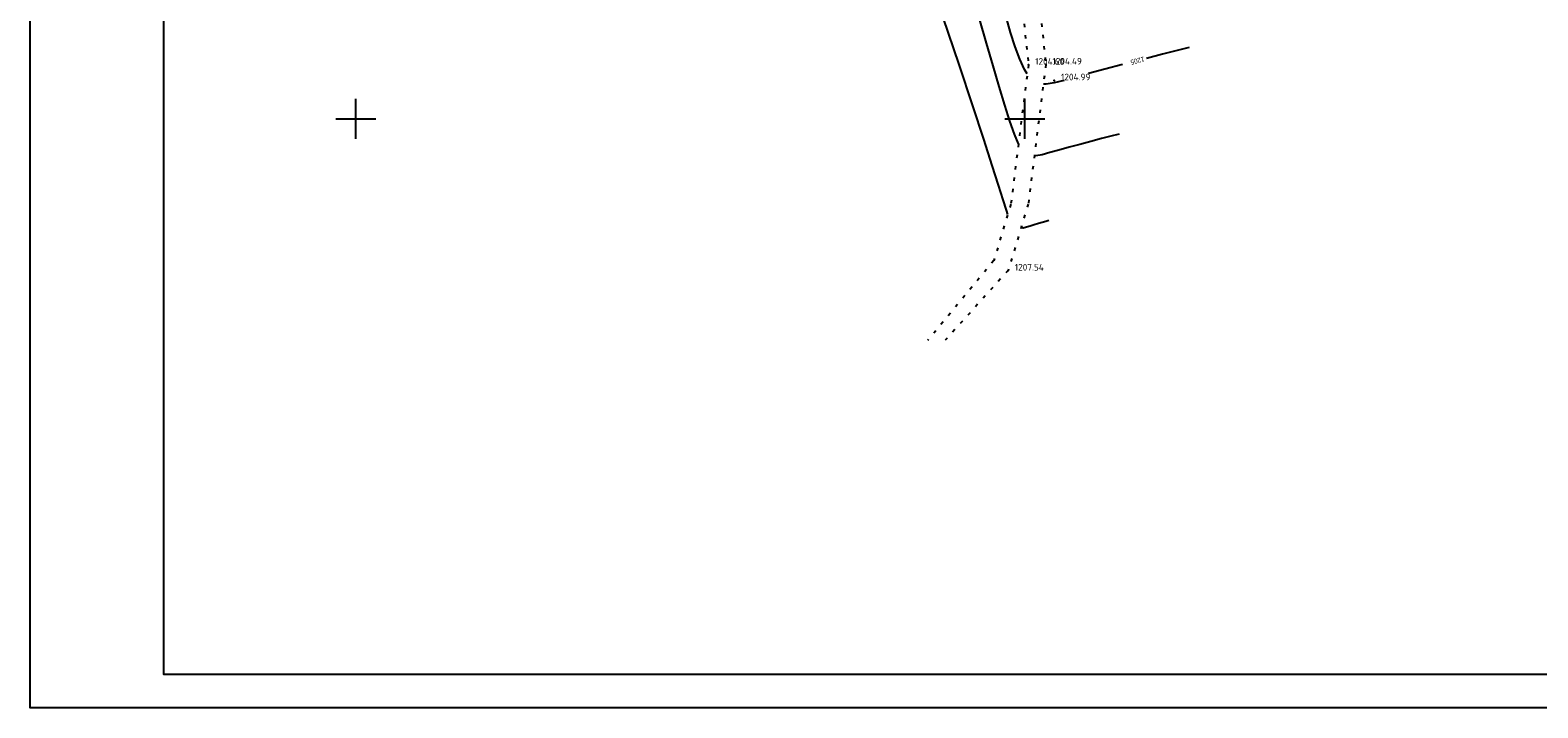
# Model space of a CAD drawing. Extents: x 59851 to 60691, y 39812 to 40109.
# Tile 1 of 10: x 59851 to 60077, y 39812 to 39913. Entities that reach past the tile are written whole.
import ezdxf

# ---------------------------------------------------------------- set-up
doc = ezdxf.new("R2010")
doc.units = 0
doc.header["$MEASUREMENT"] = 0
doc.linetypes.add('CONTI', pattern=[0])
doc.linetypes.add('STROT', pattern=[1.7, 0.5, -1.2])
for name, color, linetype in [('GOR_BDEFAULT', 14, 'CONTI'), ('GORIZDEFAULT', 9, 'CONTI'), ('PI_OTDEFAULT', 13, 'CONTI'), ('PI_TTDEFAULT', 5, 'CONTI'), ('SETKR', 2, 'CONTI')]:
    doc.layers.add(name, color=color, linetype=linetype)
doc.styles.add('SHRFT', font='TXT')
doc.styles.add('СПДС', font='isocpeur.ttf')

# ---------------------------------------------------------------- blocks, each defined once
blk = doc.blocks.new('BL_333')
at = {"color": 0}
for p, q in [((0, -3), (0, 3)), ((-3, 0), (3, 0))]:
    blk.add_line(p, q, dxfattribs=at)

msp = doc.modelspace()

# ---------------------------------------------------------------- linework, layer by layer
at = {"linetype": 'ByBlock'}
msp.add_lwpolyline([(59851.3, 40108.93), (60271.3, 40108.93), (60271.3, 39811.93), (59851.3, 39811.93), (59851.3, 40108.93), (59851.3, 40108.93)], dxfattribs=at)
msp.add_lwpolyline([(59871.3, 40103.93), (60266.3, 40103.93), (60266.3, 39816.93), (59871.3, 39816.93)], close=True, dxfattribs=at)
at = {"linetype": 'STROT', "elevation": 1204.6}
msp.add_lwpolyline([(60009.82, 40038.59), (60009.37, 40038.13), (60001.56, 40025.48), (59997.34, 40008.52), (60000.34, 39995.54), (59995.77, 39977.49), (59996.34, 39961.1), (59995.68, 39945.62), (59998.46, 39927.74), (60000.54, 39908.08), (59997.91, 39887.23), (59995.36, 39878.8), (59985.49, 39866.85)], dxfattribs=at)
at = {"linetype": 'STROT'}
msp.add_lwpolyline([(60011.61, 40037.58), (60004.16, 40025.51), (59999.94, 40008.55), (60002.94, 39995.57), (59997.52, 39977.71), (59998.94, 39961.13), (59998.28, 39945.65), (60001.06, 39927.77), (60003.14, 39908.11), (60000.51, 39887.26), (59997.5, 39877.32), (59988.09, 39866.88)], dxfattribs=at)
at = {"layer": 'GOR_BDEFAULT', "color": 14}
for points in [[(60000.37, 39906.71, 1205), (59999.95, 39907.39, 1205), (59999.27, 39908.91, 1205), (59998.57, 39910.78, 1205), (59997.88, 39912.91, 1205), (59997.19, 39915.22, 1205), (59996.52, 39917.6, 1205), (59995.89, 39919.98, 1205), (59995.28, 39922.26, 1205), (59994.73, 39924.36, 1205), (59994.22, 39926.27, 1205), (59993.76, 39928, 1205), (59993.34, 39929.55, 1205), (59992.97, 39930.91, 1205), (59992.64, 39932.1, 1205), (59992.36, 39933.12, 1205), (59992.14, 39933.94, 1205), (59991.94, 39934.63, 1205), (59991.78, 39935.22, 1205), (59991.64, 39935.75, 1205), (59991.51, 39936.23, 1205)], [(60024.59, 39910.67, 1205), (60022.75, 39910.2, 1205), (60020.58, 39909.64, 1205), (60018.18, 39909.03, 1205)], [(60014.62, 39908.1, 1205), (60011.98, 39907.41, 1205), (60009.52, 39906.75, 1205)], [(60005.9, 39905.75, 1205), (60004.39, 39905.37, 1205), (60003.17, 39905.18, 1205), (60002.77, 39905.2, 1205)]]:
    msp.add_polyline3d(points, dxfattribs=at)
at = {"layer": 'GORIZDEFAULT', "color": 9}
for points in [[(59997.45, 39885.71, 1207), (59997.24, 39886.35, 1207), (59996.76, 39887.89, 1207), (59996.07, 39890.07, 1207), (59995.12, 39893.04, 1207), (59993.86, 39896.95, 1207), (59992.21, 39901.95, 1207), (59990.16, 39908.1, 1207), (59987.81, 39915.12, 1207)], [(59999.05, 39896.28, 1206), (59998.44, 39897.69, 1206), (59997.76, 39899.63, 1206), (59997, 39902.02, 1206), (59996.16, 39904.81, 1206), (59995.25, 39907.94, 1206), (59994.26, 39911.33, 1206), (59993.21, 39914.93, 1206)], [(60014.08, 39897.72, 1206), (60012.88, 39897.4, 1206), (60011.45, 39897.03, 1206), (60009.88, 39896.61, 1206), (60008.24, 39896.18, 1206), (60006.62, 39895.74, 1206), (60005.08, 39895.32, 1206), (60003.72, 39894.94, 1206), (60002.59, 39894.63, 1206), (60001.67, 39894.44, 1206), (60001.41, 39894.44, 1206)], [(60003.57, 39884.77, 1207), (60003.13, 39884.64, 1207), (60002.6, 39884.48, 1207), (60002.02, 39884.32, 1207), (60001.41, 39884.14, 1207), (60000.82, 39883.96, 1207), (60000.25, 39883.79, 1207), (59999.75, 39883.64, 1207), (59999.46, 39883.79, 1207)]]:
    msp.add_polyline3d(points, dxfattribs=at)
at = {"layer": 'PI_TTDEFAULT', "color": 5}
for p in [(60000.54, 39908.08, 1204.6), (60000.54, 39908.08, 1204.6), (60003.14, 39908.11, 1204.49), (60003.14, 39908.11, 1204.49), (60004.41, 39905.75, 1204.99), (60004.41, 39905.75, 1204.99), (59997.5, 39877.32, 1207.54), (59997.5, 39877.32, 1207.54)]:
    msp.add_point(p, dxfattribs=at)

# ---------------------------------------------------------------- block references
at = {"layer": 'SETKR', "color": 32}
for p in [(59900, 39900), (60000, 39900), (60000, 39900)]:
    msp.add_blockref('BL_333', p, dxfattribs=at)

# ---------------------------------------------------------------- texts
at = {"layer": 'GOR_BDEFAULT', "color": 14, "style": 'SHRFT', "width": 0.75}
msp.add_text('1205', height=0.75, rotation=194.5407, dxfattribs=at).set_placement((60017.76, 39909.31, 1205))
at = {"layer": 'PI_OTDEFAULT', "color": 13, "style": 'СПДС'}
for s, p in [('1204.60', (60001.54, 39908.07)), ('1204.49', (60004.13, 39908.11)), ('1204.99', (60005.41, 39905.75)), ('1207.54', (59998.5, 39877.31))]:
    msp.add_text(s, height=1, dxfattribs=at).set_placement(p)

doc.saveas('drawing.dxf')
